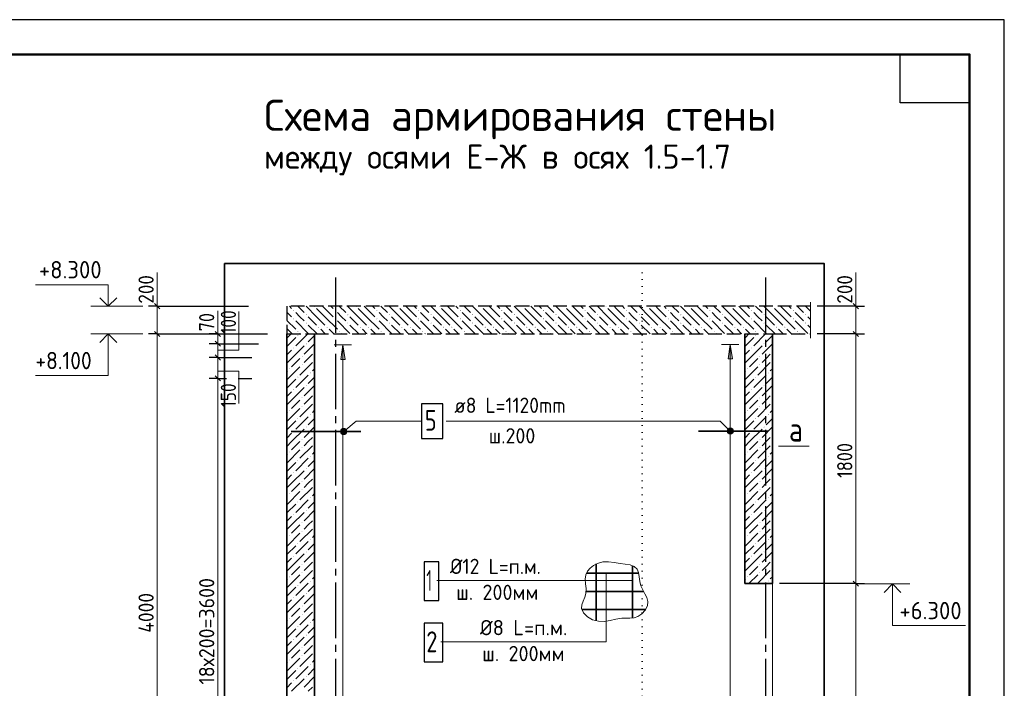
# Model space of a CAD drawing. Header units: millimetres. Extents: x 0 to 50400, y 0 to 35640.
# Tile 13 of 13: x 33370 to 50400, y 24071 to 35640. Entities that reach past the tile are written whole.
import ezdxf

# ---------------------------------------------------------------- set-up
doc = ezdxf.new("R2010")
doc.units = ezdxf.units.MM
for name, pattern in [('______2', [324, 240, -84]), ('______5', [1320, 960, -120, 120, -120]), ('______9', [120, 0, -120])]:
    doc.linetypes.add(name, pattern=pattern)
for name, color, linetype, lineweight in [('Standard', 7, 'Continuous', 25), ('Высотные отметки', 7, 'Continuous', 25), ('ЖБ Перекрытие верхний уровень', 7, 'Continuous', 35), ('ЖБ Стена верхний уровень', 7, 'Continuous', 35), ('Заголовок чертежа', 7, 'Continuous', 25), ('Общий02', 7, 'Continuous', 18), ('Позиционная метка линия выноска', 7, 'Continuous', 13), ('Позиционная метка номер позиции', 7, 'Continuous', 13), ('Размерная линия_ общее', 7, 'Continuous', 13), ('Сечения символ', 7, 'Continuous', 25)]:
    doc.layers.add(name, color=color, linetype=linetype, lineweight=lineweight)
doc.layers.add('Оси', color=7, linetype='______5', true_color=0x656565)
doc.layers.add('Стена ДОП П-обр. неравн', color=7, linetype='Continuous', true_color=0xa0a0a0)
doc.layers.add('Размерная выноска', color=7, linetype='Continuous')
doc.styles.add('ISOCPEUR', font='txt')

msp = doc.modelspace()

# ---------------------------------------------------------------- hatches: boundary and pattern name
at = {"layer": 'ЖБ Перекрытие верхний уровень', "linetype": 'Continuous', "lineweight": 18, "transparency": 33554687}
for points in [[(38462, 30679), (38465, 30682), (38474, 30682), (38477, 30679), (38469, 30671)], [(39182, 30679), (39185, 30682), (39194, 30682), (39197, 30679), (39189, 30671)], [(39902, 30679), (39905, 30682), (39914, 30682), (39917, 30679), (39909, 30671)], [(40622, 30679), (40625, 30682), (40634, 30682), (40637, 30679), (40629, 30671)], [(41342, 30679), (41345, 30682), (41354, 30682), (41357, 30679), (41349, 30671)], [(42062, 30679), (42065, 30682), (42074, 30682), (42077, 30679), (42069, 30671)], [(42782, 30679), (42785, 30682), (42794, 30682), (42797, 30679), (42789, 30671)], [(43502, 30679), (43505, 30682), (43514, 30682), (43517, 30679), (43509, 30671)], [(44222, 30679), (44225, 30682), (44234, 30682), (44237, 30679), (44229, 30671)], [(44942, 30679), (44945, 30682), (44954, 30682), (44957, 30679), (44949, 30671)], [(45662, 30679), (45665, 30682), (45674, 30682), (45677, 30679), (45669, 30671)], [(46382, 30679), (46385, 30682), (46394, 30682), (46397, 30679), (46389, 30671)], [(38102, 30607), (38109, 30615), (38117, 30607), (38109, 30599)], [(38318, 30535), (38325, 30543), (38333, 30535), (38325, 30527)], [(38822, 30607), (38829, 30615), (38837, 30607), (38829, 30599)], [(39038, 30535), (39045, 30543), (39053, 30535), (39045, 30527)], [(39542, 30607), (39549, 30615), (39557, 30607), (39549, 30599)], [(39758, 30535), (39765, 30543), (39773, 30535), (39765, 30527)], [(40262, 30607), (40269, 30615), (40277, 30607), (40269, 30599)], [(40478, 30535), (40485, 30543), (40493, 30535), (40485, 30527)], [(40982, 30607), (40989, 30615), (40997, 30607), (40989, 30599)], [(41198, 30535), (41205, 30543), (41213, 30535), (41205, 30527)], [(41702, 30607), (41709, 30615), (41717, 30607), (41709, 30599)], [(41918, 30535), (41925, 30543), (41933, 30535), (41925, 30527)], [(42422, 30607), (42429, 30615), (42437, 30607), (42429, 30599)], [(42638, 30535), (42645, 30543), (42653, 30535), (42645, 30527)], [(43142, 30607), (43149, 30615), (43157, 30607), (43149, 30599)], [(43358, 30535), (43365, 30543), (43373, 30535), (43365, 30527)], [(43862, 30607), (43869, 30615), (43877, 30607), (43869, 30599)], [(44078, 30535), (44085, 30543), (44093, 30535), (44085, 30527)], [(44582, 30607), (44589, 30615), (44597, 30607), (44589, 30599)], [(44798, 30535), (44805, 30543), (44813, 30535), (44805, 30527)], [(45302, 30607), (45309, 30615), (45317, 30607), (45309, 30599)], [(45518, 30535), (45525, 30543), (45533, 30535), (45525, 30527)], [(46022, 30607), (46029, 30615), (46037, 30607), (46029, 30599)], [(46238, 30535), (46245, 30543), (46253, 30535), (46245, 30527)], [(46742, 30607), (46749, 30615), (46757, 30607), (46749, 30599)], [(46958, 30535), (46965, 30543), (46973, 30535), (46965, 30527)], [(38102, 30463), (38109, 30471), (38117, 30463), (38109, 30455)], [(38318, 30391), (38325, 30399), (38333, 30391), (38325, 30383)], [(38534, 30319), (38541, 30327), (38549, 30319), (38541, 30311)], [(38678, 30319), (38685, 30327), (38693, 30319), (38685, 30311)], [(38822, 30463), (38829, 30471), (38837, 30463), (38829, 30455)], [(39038, 30391), (39045, 30399), (39053, 30391), (39045, 30383)], [(39254, 30319), (39261, 30327), (39269, 30319), (39261, 30311)], [(39398, 30319), (39405, 30327), (39413, 30319), (39405, 30311)], [(39542, 30463), (39549, 30471), (39557, 30463), (39549, 30455)], [(39758, 30391), (39765, 30399), (39773, 30391), (39765, 30383)], [(39974, 30319), (39981, 30327), (39989, 30319), (39981, 30311)], [(40118, 30319), (40125, 30327), (40133, 30319), (40125, 30311)], [(40262, 30463), (40269, 30471), (40277, 30463), (40269, 30455)], [(40478, 30391), (40485, 30399), (40493, 30391), (40485, 30383)], [(40694, 30319), (40701, 30327), (40709, 30319), (40701, 30311)], [(40838, 30319), (40845, 30327), (40853, 30319), (40845, 30311)], [(40982, 30463), (40989, 30471), (40997, 30463), (40989, 30455)], [(41198, 30391), (41205, 30399), (41213, 30391), (41205, 30383)], [(41414, 30319), (41421, 30327), (41429, 30319), (41421, 30311)], [(41558, 30319), (41565, 30327), (41573, 30319), (41565, 30311)], [(41702, 30463), (41709, 30471), (41717, 30463), (41709, 30455)], [(41918, 30391), (41925, 30399), (41933, 30391), (41925, 30383)], [(42134, 30319), (42141, 30327), (42149, 30319), (42141, 30311)], [(42278, 30319), (42285, 30327), (42293, 30319), (42285, 30311)], [(42422, 30463), (42429, 30471), (42437, 30463), (42429, 30455)], [(42638, 30391), (42645, 30399), (42653, 30391), (42645, 30383)], [(42854, 30319), (42861, 30327), (42869, 30319), (42861, 30311)], [(42998, 30319), (43005, 30327), (43013, 30319), (43005, 30311)], [(43142, 30463), (43149, 30471), (43157, 30463), (43149, 30455)], [(43358, 30391), (43365, 30399), (43373, 30391), (43365, 30383)], [(43574, 30319), (43581, 30327), (43589, 30319), (43581, 30311)], [(43718, 30319), (43725, 30327), (43733, 30319), (43725, 30311)], [(43862, 30463), (43869, 30471), (43877, 30463), (43869, 30455)], [(44078, 30391), (44085, 30399), (44093, 30391), (44085, 30383)], [(44294, 30319), (44301, 30327), (44309, 30319), (44301, 30311)], [(44438, 30319), (44445, 30327), (44453, 30319), (44445, 30311)], [(44582, 30463), (44589, 30471), (44597, 30463), (44589, 30455)], [(44798, 30391), (44805, 30399), (44813, 30391), (44805, 30383)], [(45014, 30319), (45021, 30327), (45029, 30319), (45021, 30311)], [(45158, 30319), (45165, 30327), (45173, 30319), (45165, 30311)], [(45302, 30463), (45309, 30471), (45317, 30463), (45309, 30455)], [(45518, 30391), (45525, 30399), (45533, 30391), (45525, 30383)], [(45734, 30319), (45741, 30327), (45749, 30319), (45741, 30311)], [(45878, 30319), (45885, 30327), (45893, 30319), (45885, 30311)], [(46022, 30463), (46029, 30471), (46037, 30463), (46029, 30455)], [(46238, 30391), (46245, 30399), (46253, 30391), (46245, 30383)], [(46454, 30319), (46461, 30327), (46469, 30319), (46461, 30311)], [(46598, 30319), (46605, 30327), (46613, 30319), (46605, 30311)], [(46742, 30463), (46749, 30471), (46757, 30463), (46749, 30455)], [(46958, 30391), (46965, 30399), (46973, 30391), (46965, 30383)], [(38174, 30247), (38181, 30255), (38189, 30247), (38181, 30239)], [(38894, 30247), (38901, 30255), (38909, 30247), (38901, 30239)], [(39614, 30247), (39621, 30255), (39629, 30247), (39621, 30239)], [(40334, 30247), (40341, 30255), (40349, 30247), (40341, 30239)], [(41054, 30247), (41061, 30255), (41069, 30247), (41061, 30239)], [(41774, 30247), (41781, 30255), (41789, 30247), (41781, 30239)], [(42494, 30247), (42501, 30255), (42509, 30247), (42501, 30239)], [(43214, 30247), (43221, 30255), (43229, 30247), (43221, 30239)], [(43934, 30247), (43941, 30255), (43949, 30247), (43941, 30239)], [(44654, 30247), (44661, 30255), (44669, 30247), (44661, 30239)], [(45374, 30247), (45381, 30255), (45389, 30247), (45381, 30239)], [(46094, 30247), (46101, 30255), (46109, 30247), (46101, 30239)], [(46814, 30247), (46821, 30255), (46829, 30247), (46821, 30239)]]:
    msp.add_hatch(color=7, dxfattribs=at).paths.add_polyline_path(points, flags=16)
at = {"layer": 'ЖБ Стена верхний уровень', "linetype": 'Continuous', "lineweight": 18, "transparency": 33554687}
for points in [[(38175, 30175), (38181, 30181), (38187, 30175), (38181, 30169)], [(46095, 30175), (46101, 30181), (46107, 30175), (46101, 30169)], [(38319, 30031), (38325, 30037), (38331, 30031), (38325, 30025)], [(46239, 30031), (46245, 30037), (46251, 30031), (46245, 30025)], [(38103, 29959), (38109, 29965), (38115, 29959), (38109, 29953)], [(38247, 29815), (38253, 29821), (38259, 29815), (38253, 29809)], [(38463, 29887), (38469, 29893), (38471, 29891), (38471, 29883), (38469, 29881)], [(46023, 29959), (46029, 29965), (46035, 29959), (46029, 29953)], [(46167, 29815), (46173, 29821), (46179, 29815), (46173, 29809)], [(46383, 29887), (46389, 29893), (46391, 29891), (46391, 29883), (46389, 29881)], [(38247, 29671), (38253, 29677), (38259, 29671), (38253, 29665)], [(38463, 29743), (38469, 29749), (38471, 29747), (38471, 29739), (38469, 29737)], [(46167, 29671), (46173, 29677), (46179, 29671), (46173, 29665)], [(46383, 29743), (46389, 29749), (46391, 29747), (46391, 29739), (46389, 29737)], [(38031, 29599), (38037, 29605), (38043, 29599), (38037, 29593)], [(38391, 29527), (38397, 29533), (38403, 29527), (38397, 29521)], [(45951, 29599), (45957, 29605), (45963, 29599), (45957, 29593)], [(46311, 29527), (46317, 29533), (46323, 29527), (46317, 29521)], [(38175, 29455), (38181, 29461), (38187, 29455), (38181, 29449)], [(38319, 29311), (38325, 29317), (38331, 29311), (38325, 29305)], [(46095, 29455), (46101, 29461), (46107, 29455), (46101, 29449)], [(46239, 29311), (46245, 29317), (46251, 29311), (46245, 29305)], [(38103, 29239), (38109, 29245), (38115, 29239), (38109, 29233)], [(38463, 29167), (38469, 29173), (38471, 29171), (38471, 29163), (38469, 29161)], [(46023, 29239), (46029, 29245), (46035, 29239), (46029, 29233)], [(46383, 29167), (46389, 29173), (46391, 29171), (46391, 29163), (46389, 29161)], [(38247, 29095), (38253, 29101), (38259, 29095), (38253, 29089)], [(38247, 28951), (38253, 28957), (38259, 28951), (38253, 28945)], [(38463, 29023), (38469, 29029), (38471, 29027), (38471, 29019), (38469, 29017)], [(46167, 29095), (46173, 29101), (46179, 29095), (46173, 29089)], [(46167, 28951), (46173, 28957), (46179, 28951), (46173, 28945)], [(46383, 29023), (46389, 29029), (46391, 29027), (46391, 29019), (46389, 29017)], [(38031, 28879), (38037, 28885), (38043, 28879), (38037, 28873)], [(38391, 28807), (38397, 28813), (38403, 28807), (38397, 28801)], [(45951, 28879), (45957, 28885), (45963, 28879), (45957, 28873)], [(46311, 28807), (46317, 28813), (46323, 28807), (46317, 28801)], [(38175, 28735), (38181, 28741), (38187, 28735), (38181, 28729)], [(46095, 28735), (46101, 28741), (46107, 28735), (46101, 28729)], [(38103, 28519), (38109, 28525), (38115, 28519), (38109, 28513)], [(38319, 28591), (38325, 28597), (38331, 28591), (38325, 28585)], [(38463, 28447), (38469, 28453), (38471, 28451), (38471, 28443), (38469, 28441)], [(46023, 28519), (46029, 28525), (46035, 28519), (46029, 28513)], [(46239, 28591), (46245, 28597), (46251, 28591), (46245, 28585)], [(46383, 28447), (46389, 28453), (46391, 28451), (46391, 28443), (46389, 28441)], [(38247, 28375), (38253, 28381), (38259, 28375), (38253, 28369)], [(38463, 28303), (38469, 28309), (38471, 28307), (38471, 28299), (38469, 28297)], [(46167, 28375), (46173, 28381), (46179, 28375), (46173, 28369)], [(46383, 28303), (46389, 28309), (46391, 28307), (46391, 28299), (46389, 28297)], [(38031, 28159), (38037, 28165), (38043, 28159), (38037, 28153)], [(38247, 28231), (38253, 28237), (38259, 28231), (38253, 28225)], [(45951, 28159), (45957, 28165), (45963, 28159), (45957, 28153)], [(46167, 28231), (46173, 28237), (46179, 28231), (46173, 28225)], [(38175, 28015), (38181, 28021), (38187, 28015), (38181, 28009)], [(38391, 28087), (38397, 28093), (38403, 28087), (38397, 28081)], [(46095, 28015), (46101, 28021), (46107, 28015), (46101, 28009)], [(46311, 28087), (46317, 28093), (46323, 28087), (46317, 28081)], [(38103, 27799), (38109, 27805), (38115, 27799), (38109, 27793)], [(38319, 27871), (38325, 27877), (38331, 27871), (38325, 27865)], [(46023, 27799), (46029, 27805), (46035, 27799), (46029, 27793)], [(46239, 27871), (46245, 27877), (46251, 27871), (46245, 27865)], [(38247, 27655), (38253, 27661), (38259, 27655), (38253, 27649)], [(38463, 27727), (38469, 27733), (38471, 27731), (38471, 27723), (38469, 27721)], [(46167, 27655), (46173, 27661), (46179, 27655), (46173, 27649)], [(46383, 27727), (46389, 27733), (46391, 27731), (46391, 27723), (46389, 27721)], [(38031, 27439), (38037, 27445), (38043, 27439), (38037, 27433)], [(38247, 27511), (38253, 27517), (38259, 27511), (38253, 27505)], [(38463, 27583), (38469, 27589), (38471, 27587), (38471, 27579), (38469, 27577)], [(45951, 27439), (45957, 27445), (45963, 27439), (45957, 27433)], [(46167, 27511), (46173, 27517), (46179, 27511), (46173, 27505)], [(46383, 27583), (46389, 27589), (46391, 27587), (46391, 27579), (46389, 27577)], [(38175, 27295), (38181, 27301), (38187, 27295), (38181, 27289)], [(38391, 27367), (38397, 27373), (38403, 27367), (38397, 27361)], [(46095, 27295), (46101, 27301), (46107, 27295), (46101, 27289)], [(46311, 27367), (46317, 27373), (46323, 27367), (46317, 27361)], [(38103, 27079), (38109, 27085), (38115, 27079), (38109, 27073)], [(38319, 27151), (38325, 27157), (38331, 27151), (38325, 27145)], [(46023, 27079), (46029, 27085), (46035, 27079), (46029, 27073)], [(46239, 27151), (46245, 27157), (46251, 27151), (46245, 27145)], [(38247, 26935), (38253, 26941), (38259, 26935), (38253, 26929)], [(38463, 27007), (38469, 27013), (38471, 27011), (38471, 27003), (38469, 27001)], [(46167, 26935), (46173, 26941), (46179, 26935), (46173, 26929)], [(46383, 27007), (46389, 27013), (46391, 27011), (46391, 27003), (46389, 27001)], [(38247, 26791), (38253, 26797), (38259, 26791), (38253, 26785)], [(38463, 26863), (38469, 26869), (38471, 26867), (38471, 26859), (38469, 26857)], [(46167, 26791), (46173, 26797), (46179, 26791), (46173, 26785)], [(46383, 26863), (46389, 26869), (46391, 26867), (46391, 26859), (46389, 26857)], [(38031, 26719), (38037, 26725), (38043, 26719), (38037, 26713)], [(38175, 26575), (38181, 26581), (38187, 26575), (38181, 26569)], [(38391, 26647), (38397, 26653), (38403, 26647), (38397, 26641)], [(45951, 26719), (45957, 26725), (45963, 26719), (45957, 26713)], [(46095, 26575), (46101, 26581), (46107, 26575), (46101, 26569)], [(46311, 26647), (46317, 26653), (46323, 26647), (46317, 26641)], [(38319, 26431), (38325, 26437), (38331, 26431), (38325, 26425)], [(46239, 26431), (46245, 26437), (46251, 26431), (46245, 26425)], [(38103, 26359), (38109, 26365), (38115, 26359), (38109, 26353)], [(38463, 26287), (38469, 26293), (38471, 26291), (38471, 26283), (38469, 26281)], [(46023, 26359), (46029, 26365), (46035, 26359), (46029, 26353)], [(46383, 26287), (46389, 26293), (46391, 26291), (46391, 26283), (46389, 26281)], [(38247, 26215), (38253, 26221), (38259, 26215), (38253, 26209)], [(38247, 26071), (38253, 26077), (38259, 26071), (38253, 26065)], [(38463, 26143), (38469, 26149), (38471, 26147), (38471, 26139), (38469, 26137)], [(46167, 26215), (46173, 26221), (46179, 26215), (46173, 26209)], [(46167, 26071), (46173, 26077), (46179, 26071), (46173, 26065)], [(46383, 26143), (46389, 26149), (46391, 26147), (46391, 26139), (46389, 26137)], [(38031, 25999), (38037, 26005), (38043, 25999), (38037, 25993)], [(38391, 25927), (38397, 25933), (38403, 25927), (38397, 25921)], [(45951, 25999), (45957, 26005), (45963, 25999), (45957, 25993)], [(46311, 25927), (46317, 25933), (46323, 25927), (46317, 25921)], [(38175, 25855), (38181, 25861), (38187, 25855), (38181, 25849)], [(38319, 25711), (38325, 25717), (38331, 25711), (38325, 25705)], [(38103, 25639), (38109, 25645), (38115, 25639), (38109, 25633)], [(38463, 25567), (38469, 25573), (38471, 25571), (38471, 25563), (38469, 25561)], [(38247, 25495), (38253, 25501), (38259, 25495), (38253, 25489)], [(38463, 25423), (38469, 25429), (38471, 25427), (38471, 25419), (38469, 25417)], [(38031, 25279), (38037, 25285), (38043, 25279), (38037, 25273)], [(38247, 25351), (38253, 25357), (38259, 25351), (38253, 25345)], [(38391, 25207), (38397, 25213), (38403, 25207), (38397, 25201)], [(38175, 25135), (38181, 25141), (38187, 25135), (38181, 25129)], [(38103, 24919), (38109, 24925), (38115, 24919), (38109, 24913)], [(38319, 24991), (38325, 24997), (38331, 24991), (38325, 24985)], [(38247, 24775), (38253, 24781), (38259, 24775), (38253, 24769)], [(38463, 24847), (38469, 24853), (38471, 24851), (38471, 24843), (38469, 24841)], [(38463, 24703), (38469, 24709), (38471, 24707), (38471, 24699), (38469, 24697)], [(38031, 24559), (38037, 24565), (38043, 24559), (38037, 24553)], [(38247, 24631), (38253, 24637), (38259, 24631), (38253, 24625)], [(38175, 24415), (38181, 24421), (38187, 24415), (38181, 24409)], [(38391, 24487), (38397, 24493), (38403, 24487), (38397, 24481)], [(38103, 24199), (38109, 24205), (38115, 24199), (38109, 24193)], [(38319, 24271), (38325, 24277), (38331, 24271), (38325, 24265)], [(38463, 24127), (38469, 24133), (38471, 24131), (38471, 24123), (38469, 24121)]]:
    msp.add_hatch(color=7, dxfattribs=at).paths.add_polyline_path(points, flags=16)
at = {"layer": 'Общий02', "linetype": 'Continuous', "lineweight": 13, "transparency": 33554687}
for points in [[(38925, 29763), (38961, 30015), (38997, 29763)], [(45624, 29770), (45660, 30022), (45696, 29770)]]:
    msp.add_hatch(color=7, dxfattribs=at).paths.add_polyline_path(points, flags=16)
at = {"layer": 'Позиционная метка линия выноска', "linetype": 'Continuous', "lineweight": 13, "transparency": 33554687}
for points in [[(38985, 28461), (38925, 28531), (38923, 28504)], [(38985, 28461), (38923, 28504), (38958, 28463)], [(38958, 28463), (38923, 28504), (38934, 28479)], [(39010, 28473), (38940, 28555), (38925, 28531)], [(39010, 28473), (38925, 28531), (38985, 28461)], [(39026, 28496), (38966, 28566), (38940, 28555)], [(39026, 28496), (38940, 28555), (39010, 28473)], [(39028, 28523), (38993, 28564), (38966, 28566)], [(39028, 28523), (38966, 28566), (39026, 28496)], [(38993, 28564), (39028, 28523), (39017, 28549)], [(45608, 28535), (45646, 28573), (45622, 28559)], [(45646, 28573), (45608, 28535), (45608, 28507)], [(45646, 28573), (45608, 28507), (45674, 28573)], [(45674, 28573), (45608, 28507), (45622, 28483)], [(45674, 28573), (45622, 28483), (45698, 28559)], [(45698, 28559), (45622, 28483), (45646, 28469)], [(45698, 28559), (45646, 28469), (45712, 28535)], [(45712, 28535), (45646, 28469), (45674, 28469)], [(45712, 28535), (45674, 28469), (45712, 28507)], [(45712, 28507), (45674, 28469), (45698, 28483)]]:
    msp.add_hatch(color=7, dxfattribs=at).paths.add_polyline_path(points)

# ---------------------------------------------------------------- linework, layer by layer
at = {"layer": 'Standard', "color": 7, "linetype": 'Continuous', "lineweight": 35, "transparency": 33554687}
for p, q in [((49800, 33120), (49800, 24600)), ((49800, 32640), (49800, 24120))]:
    msp.add_line(p, q, dxfattribs=at)
at = {"layer": 'Standard', "color": 7, "linetype": 'Continuous', "lineweight": 50, "transparency": 33554687}
msp.add_line((49800, 32520), (49800, 27840), dxfattribs=at)
at = {"layer": 'Standard', "color": 7, "linetype": 'Continuous', "lineweight": -3, "transparency": 33554687}
for p, q in [((36796, 30202), (36646, 30202)), ((36796, 30202), (36946, 30202)), ((36796, 30202), (36808, 30202)), ((37151, 30202), (37654, 30202)), ((36796, 30034), (36646, 30034)), ((36796, 30034), (36946, 30034)), ((36796, 29794), (36646, 29794)), ((36796, 29794), (36946, 29794)), ((36796, 29434), (36646, 29434)), ((36796, 29434), (36946, 29434)), ((36796, 29434), (36807, 29434)), ((37150, 29434), (37382, 29434))]:
    msp.add_line(p, q, dxfattribs=at)
at = {"layer": 'Standard', "color": 7, "linetype": 'Continuous', "lineweight": 25, "transparency": 33554687}
for p, q in [((36751, 30247), (36841, 30157)), ((36751, 30079), (36841, 29989)), ((36751, 29839), (36841, 29749)), ((36751, 29479), (36841, 29389))]:
    msp.add_line(p, q, dxfattribs=at)
at = {"layer": 'Standard', "color": 7, "linetype": 'Continuous', "lineweight": 13, "transparency": 33554687}
for p, q in [((36796, 30202), (36796, 30292)), ((36796, 29794), (36796, 29434)), ((36796, 29434), (36796, 20794))]:
    msp.add_line(p, q, dxfattribs=at)
at = {"layer": 'Standard', "color": 7, "linetype": 'Continuous', "lineweight": 25, "transparency": 33554687}
for points in [[(0, 0), (50400, 0), (50400, 35640), (0, 35640), (0, 0)], [(49800, 35040), (49800, 34200), (48600, 34200), (48600, 35040), (49800, 35040)]]:
    msp.add_lwpolyline(points, close=True, dxfattribs=at)
at = {"layer": 'Standard', "color": 7, "linetype": 'Continuous', "lineweight": 13, "transparency": 33554687}
for points in [[(50400, 35640), (0, 35640), (0, 0), (50400, 0), (50400, 35640)], [(36796, 30202), (36796, 30134), (36796, 30134), (36796, 30109), (36796, 30109), (36796, 30034)], [(36796, 30034), (36796, 29950), (36796, 29950), (36796, 29794)]]:
    msp.add_lwpolyline(points, dxfattribs=at)
at = {"layer": 'Standard', "color": 7, "linetype": 'Continuous', "lineweight": 50, "transparency": 33554687}
msp.add_lwpolyline([(2400, 35040), (49800, 35040), (49800, 600), (2400, 600), (2400, 35040)], close=True, dxfattribs=at)
at = {"layer": 'Standard', "color": 254, "linetype": 'Continuous', "lineweight": 35, "true_color": 0xc4c4ff, "transparency": 33554687}
msp.add_lwpolyline([(36913, 18674), (47286, 18674), (47286, 31421), (36913, 31421), (36913, 18674)], dxfattribs=at)
at = {"layer": 'Standard', "color": 7, "linetype": 'Continuous', "lineweight": -3, "transparency": 33554687}
for points in [[(36796, 30034), (36825, 30034), (36825, 30034), (37502, 30034)], [(36796, 29794), (36893, 29794), (36893, 29794), (37382, 29794)]]:
    msp.add_lwpolyline(points, dxfattribs=at)
at = {"layer": 'Высотные отметки', "color": 7, "linetype": 'Continuous', "lineweight": 35, "transparency": 33554687}
for p, q in [((34902, 30682), (34756, 30827)), ((34902, 30682), (34756, 30827)), ((34902, 30682), (35047, 30827)), ((34902, 30682), (35047, 30827)), ((34902, 30202), (34756, 30057)), ((34902, 30202), (34756, 30057)), ((34902, 30202), (35047, 30057)), ((34902, 30202), (35047, 30057)), ((48466, 25876), (48321, 25731)), ((48466, 25876), (48321, 25731)), ((48466, 25876), (48612, 25731)), ((48466, 25876), (48612, 25731))]:
    msp.add_line(p, q, dxfattribs=at)
at = {"layer": 'Высотные отметки', "color": 7, "linetype": 'Continuous', "lineweight": 13, "transparency": 33554687}
for p, q in [((35502, 30682), (34602, 30682)), ((35502, 30682), (34602, 30682)), ((35502, 30202), (34602, 30202)), ((35502, 30202), (34602, 30202)), ((47866, 25876), (48766, 25876)), ((47866, 25876), (48766, 25876))]:
    msp.add_line(p, q, dxfattribs=at)
for points in [[(34902, 30682), (34902, 31054), (33642, 31054)], [(34902, 30682), (34902, 31054), (33642, 31054)], [(34902, 30202), (34902, 29482), (33642, 29482)], [(34902, 30202), (34902, 29482), (33642, 29482)], [(48466, 25876), (48466, 25156), (49726, 25156)], [(48466, 25876), (48466, 25156), (49726, 25156)]]:
    msp.add_lwpolyline(points, dxfattribs=at)
at = {"layer": 'ЖБ Перекрытие верхний уровень', "color": 7, "linetype": '______2', "lineweight": 25, "transparency": 33554687}
for p, q in [((37991, 30682), (37991, 30202)), ((47046, 30682), (37991, 30682)), ((38471, 30202), (45911, 30202)), ((46391, 30202), (47046, 30202))]:
    msp.add_line(p, q, dxfattribs=at)
at = {"layer": 'ЖБ Перекрытие верхний уровень', "color": 9, "linetype": 'Continuous', "lineweight": 18, "true_color": 0xc7c7c7, "transparency": 33554687}
for p, q in [((38034, 30682), (38073, 30643)), ((38178, 30682), (38289, 30571)), ((38505, 30499), (38322, 30682)), ((38649, 30643), (38610, 30682)), ((38754, 30682), (38793, 30643)), ((38898, 30682), (39009, 30571)), ((39225, 30499), (39042, 30682)), ((39369, 30643), (39330, 30682)), ((39474, 30682), (39513, 30643)), ((39618, 30682), (39729, 30571)), ((39945, 30499), (39762, 30682)), ((40089, 30643), (40050, 30682)), ((40194, 30682), (40233, 30643)), ((40338, 30682), (40449, 30571)), ((40665, 30499), (40482, 30682)), ((40809, 30643), (40770, 30682)), ((40914, 30682), (40953, 30643)), ((41058, 30682), (41169, 30571)), ((41385, 30499), (41202, 30682)), ((41529, 30643), (41490, 30682)), ((41634, 30682), (41673, 30643)), ((41778, 30682), (41889, 30571)), ((42105, 30499), (41922, 30682)), ((42249, 30643), (42210, 30682)), ((42354, 30682), (42393, 30643)), ((42498, 30682), (42609, 30571)), ((42825, 30499), (42642, 30682)), ((42969, 30643), (42930, 30682)), ((43074, 30682), (43113, 30643)), ((43218, 30682), (43329, 30571)), ((43545, 30499), (43362, 30682)), ((43689, 30643), (43650, 30682)), ((43794, 30682), (43833, 30643)), ((43938, 30682), (44049, 30571)), ((44265, 30499), (44082, 30682)), ((44409, 30643), (44370, 30682)), ((44514, 30682), (44553, 30643)), ((44658, 30682), (44769, 30571)), ((44985, 30499), (44802, 30682)), ((45129, 30643), (45090, 30682)), ((45234, 30682), (45273, 30643)), ((45378, 30682), (45489, 30571)), ((45705, 30499), (45522, 30682)), ((45849, 30643), (45810, 30682)), ((45954, 30682), (45993, 30643)), ((46098, 30682), (46209, 30571)), ((46425, 30499), (46242, 30682)), ((46569, 30643), (46530, 30682)), ((46674, 30682), (46713, 30643)), ((46818, 30682), (46929, 30571)), ((47046, 30598), (46962, 30682)), ((37991, 30581), (38073, 30499)), ((38217, 30499), (38145, 30571)), ((38289, 30427), (38217, 30499)), ((38361, 30499), (38505, 30355)), ((38505, 30643), (38649, 30499)), ((38505, 30499), (38649, 30355)), ((38649, 30643), (38793, 30499)), ((38649, 30499), (38865, 30283)), ((38937, 30499), (38865, 30571)), ((39009, 30427), (38937, 30499)), ((39081, 30499), (39225, 30355)), ((39225, 30643), (39369, 30499)), ((39225, 30499), (39369, 30355)), ((39369, 30643), (39513, 30499)), ((39369, 30499), (39585, 30283)), ((39657, 30499), (39585, 30571)), ((39729, 30427), (39657, 30499)), ((39801, 30499), (39945, 30355)), ((39945, 30643), (40089, 30499)), ((39945, 30499), (40089, 30355)), ((40089, 30643), (40233, 30499)), ((40089, 30499), (40305, 30283)), ((40377, 30499), (40305, 30571)), ((40449, 30427), (40377, 30499)), ((40521, 30499), (40665, 30355)), ((40665, 30643), (40809, 30499)), ((40665, 30499), (40809, 30355)), ((40809, 30643), (40953, 30499)), ((40809, 30499), (41025, 30283)), ((41097, 30499), (41025, 30571)), ((41169, 30427), (41097, 30499)), ((41241, 30499), (41385, 30355)), ((41385, 30643), (41529, 30499)), ((41385, 30499), (41529, 30355)), ((41529, 30643), (41673, 30499)), ((41529, 30499), (41745, 30283)), ((41817, 30499), (41745, 30571)), ((41889, 30427), (41817, 30499)), ((41961, 30499), (42105, 30355)), ((42105, 30643), (42249, 30499)), ((42105, 30499), (42249, 30355)), ((42249, 30643), (42393, 30499)), ((42249, 30499), (42465, 30283)), ((42537, 30499), (42465, 30571)), ((42609, 30427), (42537, 30499)), ((42681, 30499), (42825, 30355)), ((42825, 30643), (42969, 30499)), ((42825, 30499), (42969, 30355)), ((42969, 30643), (43113, 30499)), ((42969, 30499), (43185, 30283)), ((43257, 30499), (43185, 30571)), ((43329, 30427), (43257, 30499)), ((43401, 30499), (43545, 30355)), ((43545, 30643), (43689, 30499)), ((43545, 30499), (43689, 30355)), ((43689, 30643), (43833, 30499)), ((43689, 30499), (43905, 30283)), ((43977, 30499), (43905, 30571)), ((44049, 30427), (43977, 30499)), ((44121, 30499), (44265, 30355)), ((44265, 30643), (44409, 30499)), ((44265, 30499), (44409, 30355)), ((44409, 30643), (44553, 30499)), ((44409, 30499), (44625, 30283)), ((44697, 30499), (44625, 30571)), ((44769, 30427), (44697, 30499)), ((44841, 30499), (44985, 30355)), ((44985, 30643), (45129, 30499)), ((44985, 30499), (45129, 30355)), ((45129, 30643), (45273, 30499)), ((45129, 30499), (45345, 30283)), ((45417, 30499), (45345, 30571)), ((45489, 30427), (45417, 30499)), ((45561, 30499), (45705, 30355)), ((45705, 30643), (45849, 30499)), ((45705, 30499), (45849, 30355)), ((45849, 30643), (45993, 30499)), ((45849, 30499), (46065, 30283)), ((46137, 30499), (46065, 30571)), ((46209, 30427), (46137, 30499)), ((46281, 30499), (46425, 30355)), ((46425, 30643), (46569, 30499)), ((46425, 30499), (46569, 30355)), ((46569, 30643), (46713, 30499)), ((46569, 30499), (46785, 30283)), ((46857, 30499), (46785, 30571)), ((46929, 30427), (46857, 30499)), ((47001, 30499), (47046, 30454)), ((37991, 30437), (38145, 30283)), ((38145, 30427), (38361, 30211)), ((38361, 30355), (38514, 30202)), ((38865, 30427), (39081, 30211)), ((39081, 30355), (39234, 30202)), ((39585, 30427), (39801, 30211)), ((39801, 30355), (39954, 30202)), ((40305, 30427), (40521, 30211)), ((40521, 30355), (40674, 30202)), ((41025, 30427), (41241, 30211)), ((41241, 30355), (41394, 30202)), ((41745, 30427), (41961, 30211)), ((41961, 30355), (42114, 30202)), ((42465, 30427), (42681, 30211)), ((42681, 30355), (42834, 30202)), ((43185, 30427), (43401, 30211)), ((43401, 30355), (43554, 30202)), ((43905, 30427), (44121, 30211)), ((44121, 30355), (44274, 30202)), ((44625, 30427), (44841, 30211)), ((44841, 30355), (44994, 30202)), ((45345, 30427), (45561, 30211)), ((45561, 30355), (45714, 30202)), ((46065, 30427), (46281, 30211)), ((46281, 30355), (46434, 30202)), ((46785, 30427), (47001, 30211)), ((47001, 30355), (47046, 30310)), ((38001, 30283), (38082, 30202)), ((38217, 30211), (38226, 30202)), ((38649, 30211), (38577, 30283)), ((38658, 30202), (38649, 30211)), ((38721, 30283), (38802, 30202)), ((38937, 30211), (38946, 30202)), ((39369, 30211), (39297, 30283)), ((39378, 30202), (39369, 30211)), ((39441, 30283), (39522, 30202)), ((39657, 30211), (39666, 30202)), ((40089, 30211), (40017, 30283)), ((40098, 30202), (40089, 30211)), ((40161, 30283), (40242, 30202)), ((40377, 30211), (40386, 30202)), ((40809, 30211), (40737, 30283)), ((40818, 30202), (40809, 30211)), ((40881, 30283), (40962, 30202)), ((41097, 30211), (41106, 30202)), ((41529, 30211), (41457, 30283)), ((41538, 30202), (41529, 30211)), ((41601, 30283), (41682, 30202)), ((41817, 30211), (41826, 30202)), ((42249, 30211), (42177, 30283)), ((42258, 30202), (42249, 30211)), ((42321, 30283), (42402, 30202)), ((42537, 30211), (42546, 30202)), ((42969, 30211), (42897, 30283)), ((42978, 30202), (42969, 30211)), ((43041, 30283), (43122, 30202)), ((43257, 30211), (43266, 30202)), ((43689, 30211), (43617, 30283)), ((43698, 30202), (43689, 30211)), ((43761, 30283), (43842, 30202)), ((43977, 30211), (43986, 30202)), ((44409, 30211), (44337, 30283)), ((44418, 30202), (44409, 30211)), ((44481, 30283), (44562, 30202)), ((44697, 30211), (44706, 30202)), ((45129, 30211), (45057, 30283)), ((45138, 30202), (45129, 30211)), ((45201, 30283), (45282, 30202)), ((45417, 30211), (45426, 30202)), ((45849, 30211), (45777, 30283)), ((45858, 30202), (45849, 30211)), ((45921, 30283), (46002, 30202)), ((46137, 30211), (46146, 30202)), ((46569, 30211), (46497, 30283)), ((46578, 30202), (46569, 30211)), ((46641, 30283), (46722, 30202)), ((46857, 30211), (46866, 30202))]:
    msp.add_line(p, q, dxfattribs=at)
at = {"layer": 'ЖБ Стена верхний уровень', "color": 253, "linetype": '______2', "lineweight": -3, "true_color": 0xababab, "transparency": 33554687}
for p, q in [((37991, 30202), (38471, 30202)), ((45911, 30202), (46391, 30202))]:
    msp.add_line(p, q, dxfattribs=at)
at = {"layer": 'ЖБ Стена верхний уровень', "color": 7, "linetype": 'Continuous', "lineweight": 35, "transparency": 33554687}
for p, q in [((37991, 30202), (37991, 20602)), ((38471, 20602), (38471, 30202)), ((45911, 30202), (45911, 25882)), ((46391, 25882), (46391, 30202)), ((45911, 25882), (46391, 25882))]:
    msp.add_line(p, q, dxfattribs=at)
at = {"layer": 'ЖБ Стена верхний уровень', "color": 251, "linetype": 'Continuous', "lineweight": 18, "true_color": 0x494949, "transparency": 33554687}
for p, q in [((38064, 30202), (38001, 30139)), ((38352, 30202), (38145, 29995)), ((38471, 30177), (38361, 30067)), ((45984, 30202), (45921, 30139)), ((46272, 30202), (46065, 29995)), ((46391, 30177), (46281, 30067)), ((37991, 29985), (38145, 30139)), ((38073, 29779), (38289, 29995)), ((38471, 30033), (38289, 29851)), ((45911, 29985), (46065, 30139)), ((45993, 29779), (46209, 29995)), ((46391, 30033), (46209, 29851)), ((38073, 29923), (37991, 29841)), ((38361, 29779), (38433, 29851)), ((45993, 29923), (45911, 29841)), ((46281, 29779), (46353, 29851)), ((38073, 29779), (37991, 29697)), ((38217, 29635), (38001, 29419)), ((38217, 29779), (38073, 29635)), ((38433, 29707), (38217, 29491)), ((38289, 29707), (38361, 29779)), ((45993, 29779), (45911, 29697)), ((46137, 29635), (45921, 29419)), ((46137, 29779), (45993, 29635)), ((46353, 29707), (46137, 29491)), ((46209, 29707), (46281, 29779)), ((37991, 29553), (38001, 29563)), ((38361, 29491), (38145, 29275)), ((38471, 29601), (38433, 29563)), ((45911, 29553), (45921, 29563)), ((46281, 29491), (46065, 29275)), ((46391, 29601), (46353, 29563)), ((37991, 29265), (38145, 29419)), ((38471, 29313), (38289, 29131)), ((38471, 29457), (38361, 29347)), ((45911, 29265), (46065, 29419)), ((46391, 29313), (46209, 29131)), ((46391, 29457), (46281, 29347)), ((38073, 29203), (37991, 29121)), ((38073, 29059), (38289, 29275)), ((38361, 29059), (38433, 29131)), ((45993, 29203), (45911, 29121)), ((45993, 29059), (46209, 29275)), ((46281, 29059), (46353, 29131)), ((38073, 29059), (37991, 28977)), ((38217, 29059), (38073, 28915)), ((38433, 28987), (38217, 28771)), ((38289, 28987), (38361, 29059)), ((45993, 29059), (45911, 28977)), ((46137, 29059), (45993, 28915)), ((46353, 28987), (46137, 28771)), ((46209, 28987), (46281, 29059)), ((37991, 28833), (38001, 28843)), ((38217, 28915), (38001, 28699)), ((38471, 28881), (38433, 28843)), ((45911, 28833), (45921, 28843)), ((46137, 28915), (45921, 28699)), ((46391, 28881), (46353, 28843)), ((37991, 28545), (38145, 28699)), ((38361, 28771), (38145, 28555)), ((38471, 28737), (38361, 28627)), ((45911, 28545), (46065, 28699)), ((46281, 28771), (46065, 28555)), ((46391, 28737), (46281, 28627)), ((38073, 28483), (37991, 28401)), ((38073, 28339), (38289, 28555)), ((38471, 28593), (38289, 28411)), ((45993, 28483), (45911, 28401)), ((45993, 28339), (46209, 28555)), ((46391, 28593), (46209, 28411)), ((38073, 28339), (37991, 28257)), ((38217, 28339), (38073, 28195)), ((38289, 28267), (38361, 28339)), ((38361, 28339), (38433, 28411)), ((45993, 28339), (45911, 28257)), ((46137, 28339), (45993, 28195)), ((46209, 28267), (46281, 28339)), ((46281, 28339), (46353, 28411)), ((37991, 28113), (38001, 28123)), ((38217, 28195), (38001, 27979)), ((38433, 28267), (38217, 28051)), ((38471, 28161), (38433, 28123)), ((45911, 28113), (45921, 28123)), ((46137, 28195), (45921, 27979)), ((46353, 28267), (46137, 28051)), ((46391, 28161), (46353, 28123)), ((37991, 27825), (38145, 27979)), ((38361, 28051), (38145, 27835)), ((38471, 28017), (38361, 27907)), ((45911, 27825), (46065, 27979)), ((46281, 28051), (46065, 27835)), ((46391, 28017), (46281, 27907)), ((38073, 27763), (37991, 27681)), ((38073, 27619), (38289, 27835)), ((38471, 27873), (38289, 27691)), ((45993, 27763), (45911, 27681)), ((45993, 27619), (46209, 27835)), ((46391, 27873), (46209, 27691)), ((38073, 27619), (37991, 27537)), ((38217, 27619), (38073, 27475)), ((38289, 27547), (38361, 27619)), ((38361, 27619), (38433, 27691)), ((45993, 27619), (45911, 27537)), ((46137, 27619), (45993, 27475)), ((46209, 27547), (46281, 27619)), ((46281, 27619), (46353, 27691)), ((38217, 27475), (38001, 27259)), ((38433, 27547), (38217, 27331)), ((38471, 27441), (38433, 27403)), ((46137, 27475), (45921, 27259)), ((46353, 27547), (46137, 27331)), ((46391, 27441), (46353, 27403)), ((37991, 27393), (38001, 27403)), ((37991, 27105), (38145, 27259)), ((38361, 27331), (38145, 27115)), ((38471, 27297), (38361, 27187)), ((45911, 27393), (45921, 27403)), ((45911, 27105), (46065, 27259)), ((46281, 27331), (46065, 27115)), ((46391, 27297), (46281, 27187)), ((38073, 26899), (38289, 27115)), ((38471, 27153), (38289, 26971)), ((45993, 26899), (46209, 27115)), ((46391, 27153), (46209, 26971)), ((38073, 27043), (37991, 26961)), ((38361, 26899), (38433, 26971)), ((45993, 27043), (45911, 26961)), ((46281, 26899), (46353, 26971)), ((38073, 26899), (37991, 26817)), ((38217, 26755), (38001, 26539)), ((38217, 26899), (38073, 26755)), ((38433, 26827), (38217, 26611)), ((38289, 26827), (38361, 26899)), ((45993, 26899), (45911, 26817)), ((46137, 26755), (45921, 26539)), ((46137, 26899), (45993, 26755)), ((46353, 26827), (46137, 26611)), ((46209, 26827), (46281, 26899)), ((37991, 26673), (38001, 26683)), ((38361, 26611), (38145, 26395)), ((38471, 26577), (38361, 26467)), ((38471, 26721), (38433, 26683)), ((45911, 26673), (45921, 26683)), ((46281, 26611), (46065, 26395)), ((46391, 26577), (46281, 26467)), ((46391, 26721), (46353, 26683)), ((37991, 26385), (38145, 26539)), ((38471, 26433), (38289, 26251)), ((45911, 26385), (46065, 26539)), ((46391, 26433), (46209, 26251)), ((38073, 26323), (37991, 26241)), ((38073, 26179), (38289, 26395)), ((38361, 26179), (38433, 26251)), ((45993, 26323), (45911, 26241)), ((45993, 26179), (46209, 26395)), ((46281, 26179), (46353, 26251)), ((38073, 26179), (37991, 26097)), ((38217, 26179), (38073, 26035)), ((38433, 26107), (38217, 25891)), ((38289, 26107), (38361, 26179)), ((45993, 26179), (45911, 26097)), ((46137, 26179), (45993, 26035)), ((46353, 26107), (46137, 25891)), ((46209, 26107), (46281, 26179)), ((37991, 25953), (38001, 25963)), ((38217, 26035), (38001, 25819)), ((38361, 25891), (38145, 25675)), ((38471, 26001), (38433, 25963)), ((45911, 25953), (45921, 25963)), ((46137, 26035), (45984, 25882)), ((46281, 25891), (46272, 25882)), ((46391, 26001), (46353, 25963)), ((37991, 25665), (38145, 25819)), ((38471, 25857), (38361, 25747)), ((38073, 25603), (37991, 25521)), ((38073, 25459), (38289, 25675)), ((38471, 25713), (38289, 25531)), ((38073, 25459), (37991, 25377)), ((38217, 25459), (38073, 25315)), ((38433, 25387), (38217, 25171)), ((38289, 25387), (38361, 25459)), ((38361, 25459), (38433, 25531)), ((37991, 25233), (38001, 25243)), ((38217, 25315), (38001, 25099)), ((38471, 25281), (38433, 25243)), ((37991, 24945), (38145, 25099)), ((38361, 25171), (38145, 24955)), ((38471, 25137), (38361, 25027)), ((38073, 24883), (37991, 24801)), ((38073, 24739), (38289, 24955)), ((38471, 24993), (38289, 24811)), ((38073, 24739), (37991, 24657)), ((38217, 24739), (38073, 24595)), ((38289, 24667), (38361, 24739)), ((38361, 24739), (38433, 24811)), ((38217, 24595), (38001, 24379)), ((38433, 24667), (38217, 24451)), ((38471, 24561), (38433, 24523)), ((37991, 24513), (38001, 24523)), ((37991, 24225), (38145, 24379)), ((38361, 24451), (38145, 24235)), ((38471, 24417), (38361, 24307)), ((38073, 24019), (38289, 24235)), ((38471, 24273), (38289, 24091)), ((38073, 24163), (37991, 24081)), ((38361, 24019), (38433, 24091))]:
    msp.add_line(p, q, dxfattribs=at)
at = {"layer": 'ЖБ Стена верхний уровень', "color": 7, "linetype": 'Continuous', "lineweight": 18, "transparency": 33554687}
msp.add_line((46391, 20602), (46391, 25882), dxfattribs=at)
at = {"layer": 'Общий02', "color": 251, "linetype": 'Continuous', "lineweight": 13, "true_color": 0x494949, "transparency": 33554687}
for p, q in [((39111, 30015), (38811, 30015)), ((38925, 29763), (38961, 30015)), ((38961, 30015), (38961, 20775)), ((38961, 30015), (38961, 30015)), ((38961, 30015), (38961, 30015)), ((38961, 30015), (38961, 30015)), ((38961, 30015), (38997, 29763)), ((45810, 30022), (45510, 30022)), ((45624, 29770), (45660, 30022)), ((45660, 30022), (45660, 20782)), ((45660, 30022), (45660, 30022)), ((45660, 30022), (45660, 30022)), ((45660, 30022), (45660, 30022)), ((45660, 30022), (45696, 29770)), ((38997, 29763), (38925, 29763)), ((38961, 29763), (38961, 29745)), ((45696, 29770), (45624, 29770)), ((45660, 29770), (45660, 29752))]:
    msp.add_line(p, q, dxfattribs=at)
at = {"layer": 'Оси', "color": 8, "linetype": '______5', "lineweight": -3, "transparency": 33554687}
for p, q in [((38831, 31181), (38831, 17520)), ((46271, 31181), (46271, 17520))]:
    msp.add_line(p, q, dxfattribs=at)
at = {"layer": 'Позиционная метка линия выноска', "color": 7, "linetype": 'Continuous', "lineweight": 13, "transparency": 33554687}
for p, q in [((38934, 28479), (38934, 28479)), ((38940, 28555), (38940, 28555)), ((39010, 28473), (39010, 28473)), ((39017, 28549), (39017, 28549)), ((45622, 28559), (45622, 28559)), ((45622, 28483), (45622, 28483)), ((45698, 28559), (45698, 28559)), ((45698, 28483), (45698, 28483)), ((47022, 28259), (46494, 28259))]:
    msp.add_line(p, q, dxfattribs=at)
for points in [[(40317, 28695), (39189, 28695), (38975, 28514)], [(40749, 28695), (45486, 28695), (45660, 28521)]]:
    msp.add_lwpolyline(points, dxfattribs=at)
for centre in [(38975, 28514), (45660, 28521)]:
    msp.add_circle(centre, 54, dxfattribs=at)
at = {"layer": 'Позиционная метка номер позиции', "color": 7, "linetype": 'Continuous', "lineweight": 35, "transparency": 33554687}
for p, q in [((43172, 26061), (44078, 26061)), ((43343, 26224), (43343, 25237)), ((43969, 26192), (43969, 25288)), ((43166, 25748), (44160, 25748)), ((43091, 25435), (44197, 25435))]:
    msp.add_line(p, q, dxfattribs=at)
at = {"layer": 'Позиционная метка номер позиции', "color": 7, "linetype": 'Continuous', "lineweight": 25, "transparency": 33554687}
for points in [[(40367, 25588), (40619, 25588), (40619, 26260), (40367, 26260), (40367, 25588)], [(40367, 24528), (40691, 24528), (40691, 25200), (40367, 25200), (40367, 24528)]]:
    msp.add_lwpolyline(points, dxfattribs=at)
at = {"layer": 'Позиционная метка номер позиции', "color": 7, "linetype": '______2', "lineweight": 13, "transparency": 33554687}
msp.add_lwpolyline([(43755, 26232), (43654, 26250), (43554, 26261), (43456, 26257), (43361, 26232), (43295, 26198), (43237, 26151), (43191, 26096), (43162, 26033), (43152, 25957), (43158, 25877), (43166, 25796), (43162, 25714), (43142, 25646), (43115, 25579), (43093, 25515), (43087, 25453), (43120, 25375), (43189, 25308), (43280, 25258), (43379, 25230), (43484, 25227), (43584, 25245), (43683, 25269), (43782, 25285), (43854, 25287), (43925, 25286), (43996, 25292), (44063, 25311), (44132, 25357), (44189, 25422), (44226, 25498), (44236, 25575), (44219, 25642), (44185, 25707), (44145, 25773), (44113, 25844), (44095, 25921), (44086, 26000), (44075, 26074), (44049, 26134), (43999, 26178), (43929, 26205), (43845, 26221), (43755, 26232)], dxfattribs=at)
at = {"layer": 'Позиционная метка номер позиции', "color": 7, "linetype": 'Continuous', "lineweight": 13, "transparency": 33554687}
for points in [[(40655, 24876), (43515, 24876), (43515, 26061)], [(40583, 25936), (42295, 25936), (43969, 25936)]]:
    msp.add_lwpolyline(points, dxfattribs=at)
at = {"layer": 'Размерная выноска', "color": 7, "linetype": 'Continuous', "lineweight": 13, "transparency": 33554687}
for p, q in [((35748, 30682), (35748, 31263)), ((47832, 30682), (47832, 31268)), ((47046, 30130), (47046, 30754)), ((36796, 30202), (36796, 30600)), ((37158, 29924), (37158, 30591)), ((36796, 29924), (37158, 29924)), ((36796, 29556), (37158, 29556)), ((37158, 29556), (37158, 28997))]:
    msp.add_line(p, q, dxfattribs=at)
at = {"layer": 'Размерная линия_ общее', "color": 7, "linetype": 'Continuous', "lineweight": -3, "transparency": 33554687}
for p, q in [((35748, 30682), (35598, 30682)), ((35748, 30682), (35898, 30682)), ((35748, 30682), (37327, 30682)), ((47832, 30682), (47682, 30682)), ((47832, 30682), (47982, 30682)), ((35748, 30202), (35598, 30202)), ((35748, 30202), (35898, 30202)), ((35748, 30202), (37327, 30202)), ((47832, 30202), (47682, 30202)), ((47832, 30202), (47982, 30202)), ((47832, 25882), (47682, 25882)), ((47832, 25882), (47982, 25882))]:
    msp.add_line(p, q, dxfattribs=at)
at = {"layer": 'Размерная линия_ общее', "color": 7, "linetype": 'Continuous', "lineweight": 25, "transparency": 33554687}
for p, q in [((35703, 30727), (35793, 30637)), ((47877, 30637), (47787, 30727)), ((35703, 30247), (35793, 30157)), ((47877, 30157), (47787, 30247)), ((47877, 25837), (47787, 25927))]:
    msp.add_line(p, q, dxfattribs=at)
at = {"layer": 'Размерная линия_ общее', "color": 7, "linetype": 'Continuous', "lineweight": 13, "transparency": 33554687}
for p, q in [((35748, 30682), (35748, 30772)), ((47832, 30682), (47832, 30772)), ((47832, 30202), (47832, 30682)), ((35748, 30202), (35748, 20602)), ((47832, 25882), (47832, 30202))]:
    msp.add_line(p, q, dxfattribs=at)
for points in [[(35748, 30682), (35748, 30611), (35748, 30611), (35748, 30202)], [(47832, 20602), (47832, 22984), (47832, 22984), (47832, 25882)]]:
    msp.add_lwpolyline(points, dxfattribs=at)
at = {"layer": 'Размерная линия_ общее', "color": 7, "linetype": 'Continuous', "lineweight": -3, "transparency": 33554687}
for points in [[(47832, 30682), (47812, 30682), (47812, 30682), (47166, 30682)], [(47832, 30202), (47812, 30202), (47812, 30202), (47166, 30202)], [(47832, 25882), (47812, 25882), (47812, 25882), (47812, 25882), (47812, 25882), (46511, 25882)]]:
    msp.add_lwpolyline(points, dxfattribs=at)
at = {"layer": 'Сечения символ', "color": 7, "linetype": '______9', "lineweight": 13, "transparency": 33554687}
msp.add_line((44136, 31262), (44136, 19016), dxfattribs=at)
at = {"layer": 'Стена ДОП П-обр. неравн', "color": 7, "linetype": 'Continuous', "lineweight": 35, "transparency": 33554687}
for p, q in [((38067, 28514), (39271, 28514)), ((46316, 28521), (45112, 28521))]:
    msp.add_line(p, q, dxfattribs=at)
at = {"layer": 'Стена ДОП П-обр. неравн', "color": 7, "linetype": 'Continuous', "lineweight": 25, "transparency": 33554687}
msp.add_lwpolyline([(40317, 28395), (40689, 28395), (40689, 28995), (40317, 28995), (40317, 28395)], dxfattribs=at)

# ---------------------------------------------------------------- texts
at = {"layer": 'Standard', "color": 7, "linetype": 'Continuous', "lineweight": 25, "transparency": 33554687, "char_height": 264, "attachment_point": 7, "rotation": 90, "style": 'ISOCPEUR'}
for s, insert, width in [('\\W0.83;100', (37112, 30202), 610.29), ('\\W0.87;70', (36736, 30247), 484.73), ('\\W0.83;150', (37111, 28928), 610.29), ('\\W0.95;18х200=3600', (36736, 24137), 2103.76)]:
    msp.add_mtext(s, dxfattribs=dict(at, insert=insert, width=width))
at = {"layer": 'Высотные отметки', "color": 7, "linetype": 'Continuous', "lineweight": 25, "transparency": 33554687, "char_height": 300, "attachment_point": 7, "style": 'ISOCPEUR'}
for s, insert, width in [('\\W0.95;+8.300', (33702, 31164), 1281.45), ('\\W0.90;+8.100', (33642, 29592), 1214.12), ('\\W0.95;+6.300', (48586, 25266), 1281.44)]:
    msp.add_mtext(s, dxfattribs=dict(at, insert=insert, width=width))
at = {"layer": 'Заголовок чертежа', "color": 7, "linetype": 'Continuous', "lineweight": 50, "transparency": 33554687, "attachment_point": 7, "style": 'ISOCPEUR'}
for s, insert, char_height, width in [('\\W0.99;Схема армирования стены', (37596, 33570), 540, 9225.72), ('\\W0.97;между осями Е-Ж в осях 1.5-1.7', (37596, 32946), 420, 8516.07)]:
    msp.add_mtext(s, dxfattribs=dict(at, insert=insert, char_height=char_height, width=width))
at = {"layer": 'Позиционная метка номер позиции', "color": 7, "linetype": 'Continuous', "lineweight": 25, "transparency": 33554687, "attachment_point": 7, "style": 'ISOCPEUR'}
for s, insert, char_height, width in [('\\W0.94;Ø12 L=п.м.', (40813, 26049), 264, 1786.43), ('\\W0.56;1', (40403, 25756), 360, 280.01), ('\\W0.96;ш. 200мм', (40918, 25600), 264, 1578.57), ('\\W0.97;Ø8 L=п.м.', (41330, 24989), 264, 1657.89), ('\\W0.78;2', (40403, 24696), 360, 391.69), ('\\W0.96;ш. 200мм', (41369, 24540), 264, 1578.57)]:
    msp.add_mtext(s, dxfattribs=dict(at, insert=insert, char_height=char_height, width=width))
at = {"layer": 'Размерная линия_ общее', "color": 7, "linetype": 'Continuous', "lineweight": 25, "transparency": 33554687, "char_height": 264, "attachment_point": 7, "rotation": 90, "style": 'ISOCPEUR'}
for s, insert, width in [('\\W0.91;200', (35688, 30727), 674.39), ('\\W0.91;200', (47772, 30727), 674.39), ('\\W0.87;1800', (47772, 27712), 800.28), ('\\W0.93;4000', (35688, 25032), 888.46)]:
    msp.add_mtext(s, dxfattribs=dict(at, insert=insert, width=width))
at = {"layer": 'Сечения символ', "color": 7, "linetype": 'Continuous', "lineweight": 35, "transparency": 33554687, "insert": (46677, 28341), "char_height": 420, "width": 503.76, "attachment_point": 7, "style": 'ISOCPEUR'}
msp.add_mtext('\\W0.80;а', dxfattribs=at)
at = {"layer": 'Стена ДОП П-обр. неравн', "color": 7, "linetype": 'Continuous', "lineweight": 13, "transparency": 33554687, "attachment_point": 7, "style": 'ISOCPEUR'}
for s, insert, char_height, width in [('\\W0.93;ø8 L=1120mm ', (40888, 28836), 264, 2339.98), ('\\W0.78;5', (40377, 28527), 360, 391.69), ('\\W0.95;ш.200 ', (41482, 28308), 264, 1154.56)]:
    msp.add_mtext(s, dxfattribs=dict(at, insert=insert, char_height=char_height, width=width))

doc.saveas('drawing.dxf')
